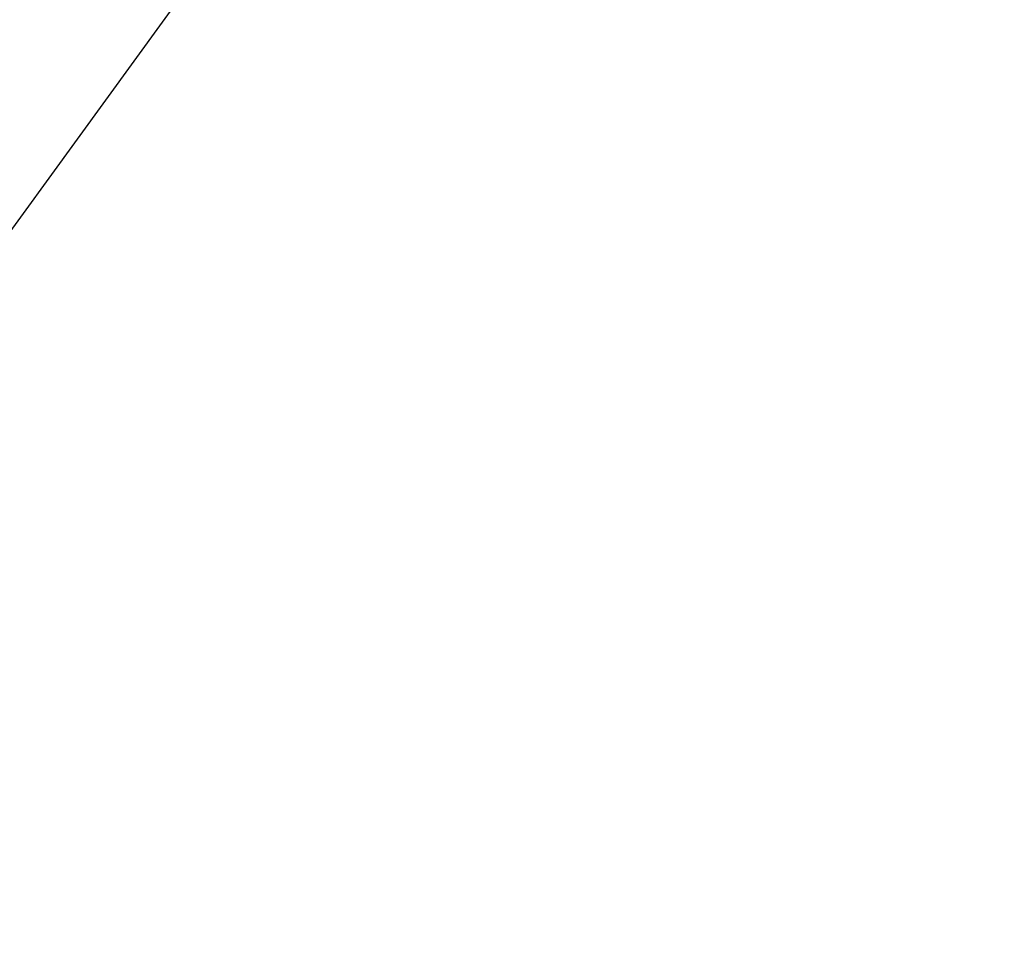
# Model space of a CAD drawing. Header units: millimetres. Extents: x 0.5 to 96.4, y -47.8 to 48.
# Tile 174 of 256: x 28.393 to 28.671, y -27.834 to -27.575. Entities that reach past the tile are written whole.
import ezdxf

# ---------------------------------------------------------------- set-up
doc = ezdxf.new("R2010")
doc.units = ezdxf.units.MM
doc.header["$LTSCALE"] = 25.4
doc.layers.get('0').update_dxf_attribs({"true_color": 0xff5454})

# ---------------------------------------------------------------- blocks, each defined once
blk = doc.blocks.new('WORKSHOP-A-6337.STL#1')
at = {"color": 250, "true_color": 0x262626}
mesh = blk.add_polyface(dxfattribs=at)
corners = [(24.61959, -29.14145, 133.39551), (28.6576, -24.41361, 148.20457), (25.34665, -28.97074, 133.18346), (27.93054, -24.58432, 148.41663)]
mesh.append_faces([[corners[k] for k in face] for face in [(0, 1, 2), (1, 0, 3)]], dxfattribs={"vtx0": -1, "color": 250})
mesh = blk.add_polyface(dxfattribs=at)
corners = [(28.58414, -27.36812, 155.06496), (26.82884, -27.78422, 149.63025), (27.61824, -28.69756, 149.73334), (27.80081, -26.44642, 154.99539)]
mesh.append_faces([[corners[k] for k in face] for face in [(0, 1, 2), (1, 0, 3)]], dxfattribs={"vtx0": -1, "color": 250})
mesh = blk.add_polyface(dxfattribs=at)
corners = [(29.71436, -26.86365, 160.54529), (28.58414, -27.36812, 155.06496), (29.12827, -27.67033, 155.04659), (29.16927, -26.56278, 160.55453)]
mesh.append_faces([[corners[k] for k in face] for face in [(0, 1, 2), (1, 0, 3)]], dxfattribs={"vtx0": -1, "color": 250})
mesh = blk.add_polyface(dxfattribs=at)
corners = [(29.12827, -27.67033, 155.04659), (28.16076, -29.00198, 149.7061), (30.30999, -27.84614, 154.91188)]
mesh.append_faces([[corners[k] for k in face] for face in [(0, 1, 2)]], dxfattribs={"color": 250})
blk = doc.blocks.new('Grupuj#1')
at = {"color": 0}
blk.add_blockref('WORKSHOP-A-6337.STL#1', (-0.50719, 47.84435, -17.19758), dxfattribs=at)

msp = doc.modelspace()

# ---------------------------------------------------------------- block references
at = {"color": 0}
msp.add_blockref('Grupuj#1', (0.50719, -47.84435, 17.19758), dxfattribs=at)

doc.saveas('drawing.dxf')
